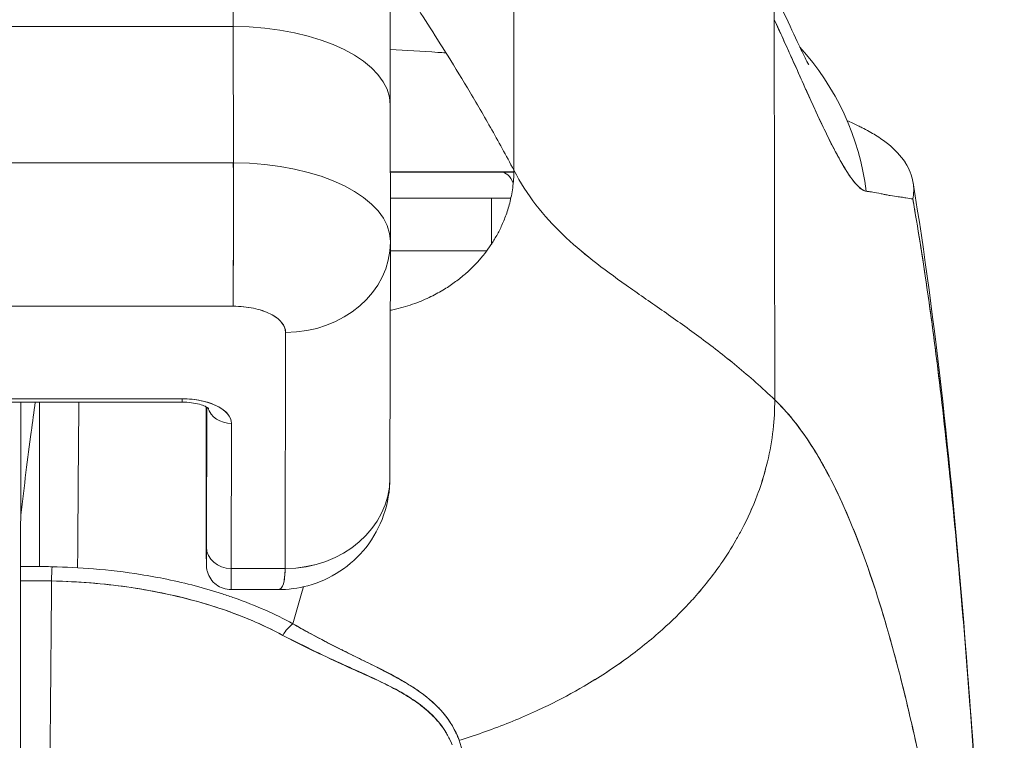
# Model space of a CAD drawing. Header units: inches. Extents: x 15 to 424, y 13 to 263.
# Tile 79 of 125: x 310.862 to 311.602, y 78.683 to 79.224. Entities that reach past the tile are written whole.
import ezdxf

# ---------------------------------------------------------------- set-up
doc = ezdxf.new("R2010")
doc.units = ezdxf.units.IN
doc.header["$LTSCALE"] = 26
doc.header["$MEASUREMENT"] = 0
doc.layers.add('Visible (ANSI)', color=7, linetype='Continuous', lineweight=5)

msp = doc.modelspace()

# ---------------------------------------------------------------- linework, layer by layer
at = {"layer": 'Visible (ANSI)'}
for p, q in [((311.23308, 79.54139), (311.23333, 79.11113)), ((311.23333, 79.11113), (311.23308, 79.54139)), ((311.42926, 78.93886), (311.4289, 79.22412)), ((311.4289, 79.22412), (311.42926, 78.93886)), ((311.02259, 79.21895), (310.47141, 79.21895)), ((310.47141, 79.21895), (311.02259, 79.21895)), ((311.02267, 79.11667), (311.02259, 79.21895)), ((311.02259, 79.21895), (311.02267, 79.11667)), ((311.14057, 79.15998), (311.14065, 79.05811)), ((310.47149, 79.11666), (311.02267, 79.11666)), ((311.02267, 79.11666), (310.47149, 79.11666)), ((311.22365, 79.10983), (311.14061, 79.10983)), ((311.14061, 79.10983), (311.22365, 79.10983)), ((311.23332, 79.10983), (311.22365, 79.10983)), ((311.12118, 79.09014), (311.12118, 79.09014)), ((311.12278, 79.08889), (311.12278, 79.0889)), ((311.14062, 79.09014), (311.23108, 79.09014)), ((311.21643, 79.05564), (311.21643, 79.09014)), ((311.14065, 79.05683), (311.14026, 78.88027)), ((310.47145, 79.0091), (311.02263, 79.0091)), ((311.02263, 79.0091), (310.47145, 79.0091)), ((311.06157, 78.81225), (311.06196, 78.98942)), ((311.06196, 78.98942), (311.06157, 78.81225)), ((310.79491, 78.93714), (310.98428, 78.93714)), ((310.98429, 78.93962), (310.79492, 78.93962)), ((310.79492, 78.93962), (310.98429, 78.93962)), ((310.86297, 78.85015), (310.86297, 78.93714)), ((310.86297, 78.93714), (310.86297, 78.85015)), ((310.8631, 78.93714), (310.8631, 78.85232)), ((310.8631, 78.85232), (310.8631, 78.93714)), ((310.87706, 78.81375), (310.87706, 78.93714)), ((311.00228, 78.93293), (311.00233, 78.86474)), ((311.00233, 78.86474), (311.00228, 78.93293)), ((311.0025, 78.82828), (311.00273, 78.93337)), ((311.00273, 78.93337), (311.0025, 78.82828)), ((311.02101, 78.81225), (311.02125, 78.92111)), ((311.02125, 78.92111), (311.02101, 78.81225)), ((311.00233, 78.86472), (311.00233, 78.86474)), ((311.02101, 78.81225), (311.06157, 78.81225)), ((311.06157, 78.81225), (311.02101, 78.81225)), ((311.05623, 78.79643), (311.02094, 78.79643)), ((311.094, 78.75632), (311.094, 78.75636)), ((311.094, 78.75636), (311.094, 78.75632)), ((311.09437, 78.75613), (311.09437, 78.75617)), ((311.09437, 78.75617), (311.09437, 78.75613)), ((311.12278, 78.73205), (311.12278, 78.73232))]:
    msp.add_line(p, q, dxfattribs=at)
for centre, radius, start, end in [((311.11369, 79.09014), 0.01969, 139.90729, 139.91345), ((311.11406, 79.09014), 0.01968, 140.34377, 140.34995), ((311.11406, 79.09014), 0.01969, 140.34377, 140.34995)]:
    msp.add_arc(centre, radius, start, end, dxfattribs=at)
for centre, major_axis, ratio, start_param, end_param in [((311.02143, 78.69334), (0, 1.05122), 0.001274, 5.235988, 6.283185), ((311.02143, 78.69334), (0, 1.05122), 0.001274, 5.235988, 6.283185), ((311.24157, 79.18124), (0.17854, 0.08291), 0.684057, 5.981611, 6.548199), ((311.02246, 79.1599), (0.11811, 0.00009), 0.5, 0.000003, 1.569326), ((311.02246, 79.1599), (0.11811, 0.00009), 0.5, 0, 1.569326), ((311.30402, 79.07046), (0, -0.19685), 0.993297, 1.697743, 2.313607), ((311.02258, 79.07729), (0, -0.07874), 0.001274, 0.523599, 2.094395), ((311.02251, 79.0576), (0.11814, 0.00009), 0.500024, 0, 1.569098), ((311.02254, 79.05761), (0.11811, 0.00009), 0.5, 6.28299, 7.852511), ((310.73899, 79.11023), (0.6399, -0.00014), 0.000604, 5.171677, 5.171679), ((310.73906, 79.1098), (0.63976, 0.00005), 0.00001, 1.012817, 1.012824), ((310.73905, 79.10976), (0.63977, 0.00007), 0.000059, 0.687905, 0.892258), ((311.22365, 79.09014), (0, 0.01969), 0.572473, 5.325003, 6.283185), ((311.22365, 79.09014), (0, 0.01969), 0.572473, 5.325003, 6.283185), ((311.06191, 79.05761), (0.07874, -0.00017), 0.866025, 4.714936, 6.283544), ((311.06191, 79.05761), (0.07874, -0.00017), 0.866024, 4.714889, 6.283551), ((310.73906, 79.0507), (-0.58071, -0.00007), 0.000059, 3.757582, 3.948769), ((310.98428, 78.95564), (0, -0.0185), 0.001274, 0, 0.523599), ((310.98428, 78.95564), (0, -0.0185), 0.001274, 0, 0.523599), ((310.98425, 78.92111), (0.03701, 0.00003), 0.5, 6.281715, 7.852511), ((311.00175, 78.69334), (0, -0.47918), 0.001274, 2.094395, 2.096042), ((311.02124, 78.93714), (-0.0185, 0.00004), 0.866025, 0.264148, 1.573343), ((311.02124, 78.93714), (-0.0185, 0.00004), 0.866025, 0.264148, 1.573343), ((311.06152, 78.88044), (0.07874, -0.00017), 0.866025, 4.714936, 6.283185), ((311.06151, 78.88045), (0.07874, -0.00017), 0.865825, 4.714938, 6.283125), ((311.00244, 78.91454), (0, -0.09961), 0.001274, 5.235988, 6.806784), ((310.90432, 78.84839), (0.04129, -0.00321), 0.679814, 3.116096, 3.193182), ((310.8642, 77.46919), (0, -1.68477), 0.001274, 3.751548, 3.788227), ((311.021, 78.82828), (-0.0185, 0.00004), 0.866025, 0.002547, 1.573343), ((311.021, 78.82828), (-0.0185, 0.00004), 0.866025, 0.002547, 1.573343), ((310.86293, 78.79781), (0, -0.02008), 0.001273, 3.788223, 4.444304), ((310.88654, 78.79758), (0.00038, 0.02008), 0.026519, 0.647121, 1.302759), ((310.88654, 78.79758), (-0.00038, -0.02007), 0.026516, 3.788619, 4.444286), ((311.02094, 78.91454), (0, -0.11811), 0.001274, 0, 0.523581), ((311.02094, 78.91454), (0, -0.11811), 0.001274, 0, 0.523599), ((310.86222, 78.94913), (0, 0.55118), 0.001274, 3.554795, 4.444304), ((310.86214, 78.36058), (0.74124, 0.0007), 0.597038, 1.537862, 1.569209), ((310.86215, 78.36059), (0.74111, 0.0007), 0.597133, 1.537858, 1.569211), ((310.87483, 78.94913), (0, -0.55118), 0.021273, 0.413203, 1.302303), ((310.87483, 78.94913), (0, 0.55118), 0.021273, 3.555085, 4.443895), ((311.06745, 78.75528), (0.00952, 0.01768), 0.50087, 0.823462, 1.452989), ((311.06745, 78.75528), (-0.00952, -0.01768), 0.500869, 3.965055, 4.594582)]:
    msp.add_ellipse(centre, major_axis=major_axis, ratio=ratio, start_param=start_param, end_param=end_param, dxfattribs=at)
for points, knots in [([(311.02143, 79.74456), (311.0342, 79.74456), (311.04713, 79.74244), (311.07111, 79.73434), (311.08248, 79.72834), (311.10251, 79.71325), (311.11142, 79.70397), (311.12569, 79.68336), (311.13123, 79.67172), (311.13636, 79.6543), (311.13758, 79.64851), (311.13864, 79.64124), (311.13887, 79.63921), (311.13915, 79.63626), (311.13923, 79.63517), (311.13936, 79.63338), (311.13939, 79.63268), (311.13948, 79.63105), (311.1395, 79.63036), (311.13957, 79.62821), (311.13959, 79.62728), (311.13967, 79.62299), (311.1397, 79.61913), (311.13986, 79.5969), (311.13998, 79.56597), (311.1402, 79.47578), (311.14031, 79.41379), (311.14046, 79.28667), (311.14052, 79.22541), (311.14057, 79.15998)], [0, 0, 0, 0, 0.097299, 0.097299, 0.192839, 0.192839, 0.288437, 0.288437, 0.383953, 0.383953, 0.427936, 0.427936, 0.446211, 0.446211, 0.461497, 0.461497, 0.477937, 0.477937, 0.50808, 0.50808, 0.587591, 0.587591, 0.82609, 0.82609, 1.549302, 1.549302, 2.318815, 2.318815, 2.894496, 2.894496, 2.894496, 2.894496]), ([(311.23333, 79.11113), (311.22751, 79.12229), (311.22161, 79.13303), (311.21576, 79.14335), (311.2099, 79.15366), (311.20408, 79.16356), (311.1984, 79.173), (311.19273, 79.18244), (311.1872, 79.19142), (311.18193, 79.19987), (311.17666, 79.20832), (311.17165, 79.21624), (311.167, 79.22352), (311.16235, 79.23081), (311.15807, 79.23747), (311.15427, 79.24338), (311.15047, 79.24928), (311.14714, 79.25443), (311.1444, 79.25869), (311.14291, 79.26099), (311.1416, 79.26302), (311.14048, 79.26477)], [0, 0, 0, 0, 0.125, 0.125, 0.125, 0.25, 0.25, 0.25, 0.375, 0.375, 0.375, 0.5, 0.5, 0.5, 0.625, 0.625, 0.625, 0.75, 0.75, 0.75, 0.8175594, 0.8175594, 0.8175594, 0.8175594]), ([(311.42011, 79.26414), (311.4306, 79.24155), (311.43953, 79.22153), (311.44873, 79.20213), (311.45102, 79.19746), (311.45378, 79.19211), (311.45457, 79.19068), (311.4548, 79.19027), (311.45482, 79.19025), (311.45482, 79.19025)], [0, 0, 0, 0, 0.2499449, 0.2499449, 0.3535203, 0.3535203, 0.4283143, 0.4283143, 0.4399319, 0.4399319, 0.4399319, 0.4399319]), ([(311.4289, 79.22412), (311.43238, 79.21667), (311.43567, 79.20947), (311.43878, 79.20259), (311.44066, 79.19844), (311.44247, 79.1944), (311.44422, 79.1905), (311.44694, 79.18443), (311.4495, 79.17869), (311.45191, 79.17332), (311.45294, 79.17104), (311.45393, 79.16882), (311.45491, 79.16667), (311.45625, 79.16371), (311.45754, 79.16088), (311.45879, 79.15816), (311.46241, 79.15028), (311.46567, 79.14339), (311.46864, 79.13732), (311.47007, 79.13441), (311.47143, 79.13169), (311.47273, 79.12914), (311.47577, 79.1232), (311.47849, 79.11823), (311.48099, 79.11405), (311.48285, 79.11094), (311.48458, 79.10826), (311.48621, 79.10598), (311.48771, 79.10388), (311.48912, 79.10211), (311.49046, 79.10061), (311.49143, 79.09953), (311.49236, 79.09859), (311.49325, 79.09782), (311.49496, 79.09635), (311.49654, 79.09548), (311.49798, 79.09538)], [0, 0, 0, 0, 0.078629, 0.078629, 0.078629, 0.12616, 0.12616, 0.12616, 0.2, 0.2, 0.2, 0.231421, 0.231421, 0.231421, 0.274676, 0.274676, 0.274676, 0.4, 0.4, 0.4, 0.460013, 0.460013, 0.460013, 0.6, 0.6, 0.6, 0.704237, 0.704237, 0.704237, 0.8, 0.8, 0.8, 0.868687, 0.868687, 0.868687, 1, 1, 1, 1]), ([(311.49798, 79.09538), (311.49715, 79.09555), (311.49628, 79.0959), (311.49537, 79.09643), (311.49314, 79.09772), (311.49066, 79.10012), (311.48793, 79.10363), (311.48768, 79.10396), (311.48743, 79.10429), (311.48717, 79.10464), (311.485, 79.10755), (311.48268, 79.11114), (311.48017, 79.11542), (311.47787, 79.11937), (311.47542, 79.12389), (311.4728, 79.129), (311.47265, 79.12929), (311.4725, 79.12959), (311.47235, 79.12988), (311.46993, 79.13464), (311.46737, 79.1399), (311.46464, 79.14566), (311.46226, 79.15068), (311.45975, 79.15609), (311.45711, 79.16188), (311.4561, 79.16408), (311.45507, 79.16634), (311.45402, 79.16865), (311.45264, 79.17169), (311.45122, 79.17484), (311.44976, 79.17808), (311.44745, 79.18319), (311.44504, 79.18854), (311.44252, 79.19415), (311.4402, 79.1993), (311.43778, 79.20466), (311.43525, 79.21023), (311.43321, 79.21472), (311.43109, 79.21935), (311.4289, 79.22412)], [0, 0, 0, 0, 0.067817, 0.067817, 0.067817, 0.234588, 0.234588, 0.234588, 0.25, 0.25, 0.25, 0.380149, 0.380149, 0.380149, 0.5, 0.5, 0.5, 0.506838, 0.506838, 0.506838, 0.617148, 0.617148, 0.617148, 0.713405, 0.713405, 0.713405, 0.75, 0.75, 0.75, 0.798131, 0.798131, 0.798131, 0.874043, 0.874043, 0.874043, 0.943786, 0.943786, 0.943786, 1, 1, 1, 1]), ([(311.18236, 79.19917), (311.18028, 79.19932), (311.17821, 79.19946), (311.17613, 79.1996), (311.16418, 79.20039), (311.1523, 79.20112), (311.14054, 79.20179)], [0.65963529, 0.65963529, 0.65963529, 0.65963529, 0.66666667, 0.66666667, 0.66666667, 0.70715095, 0.70715095, 0.70715095, 0.70715095]), ([(311.53291, 79.08959), (311.53378, 79.09341), (311.53389, 79.0978), (311.53307, 79.10239), (311.53221, 79.10714), (311.53034, 79.1121), (311.5273, 79.11688), (311.52724, 79.11699), (311.52717, 79.11709), (311.5271, 79.1172), (311.52397, 79.12204), (311.51961, 79.12671), (311.51403, 79.13112), (311.51131, 79.13327), (311.5083, 79.13536), (311.50502, 79.13738), (311.50186, 79.13934), (311.49845, 79.14123), (311.49481, 79.14309), (311.49388, 79.14356), (311.49293, 79.14403), (311.49197, 79.1445), (311.48929, 79.14581), (311.4865, 79.14709), (311.4836, 79.14834)], [0, 0, 0, 0, 0.0539723, 0.0539723, 0.0539723, 0.1098872, 0.1098872, 0.1098872, 0.1111111, 0.1111111, 0.1111111, 0.1678395, 0.1678395, 0.1678395, 0.195541, 0.195541, 0.195541, 0.2222222, 0.2222222, 0.2222222, 0.2290682, 0.2290682, 0.2290682, 0.2481235, 0.2481235, 0.2481235, 0.2481235]), ([(311.02263, 79.0091), (311.02264, 79.01323), (311.02265, 79.01849), (311.02265, 79.02462), (311.02266, 79.03075), (311.02267, 79.03776), (311.02267, 79.04529), (311.02267, 79.05282), (311.02268, 79.06089), (311.02268, 79.06909), (311.02268, 79.07728), (311.02268, 79.08561), (311.02268, 79.09367), (311.02267, 79.10173), (311.02267, 79.10952), (311.02267, 79.11667)], [0, 0, 0, 0, 0.2, 0.2, 0.2, 0.4, 0.4, 0.4, 0.6, 0.6, 0.6, 0.8, 0.8, 0.8, 1, 1, 1, 1]), ([(311.14053, 79.00605), (311.14117, 79.00618), (311.1418, 79.00631), (311.14242, 79.00644), (311.14511, 79.00702), (311.14768, 79.00767), (311.15015, 79.00836), (311.15261, 79.00905), (311.15497, 79.0098), (311.15723, 79.01057), (311.15948, 79.01135), (311.16164, 79.01217), (311.1637, 79.01301), (311.16577, 79.01386), (311.16774, 79.01473), (311.16962, 79.01562), (311.1715, 79.01652), (311.1733, 79.01743), (311.17503, 79.01835), (311.17675, 79.01927), (311.17839, 79.0202), (311.17996, 79.02113), (311.18154, 79.02207), (311.18304, 79.02301), (311.18448, 79.02396), (311.18592, 79.02491), (311.1873, 79.02586), (311.18862, 79.02682), (311.18994, 79.02777), (311.1912, 79.02873), (311.19242, 79.02969), (311.19486, 79.0316), (311.1971, 79.03351), (311.19919, 79.03544), (311.20128, 79.03736), (311.20322, 79.0393), (311.20506, 79.04126), (311.20689, 79.04322), (311.20863, 79.0452), (311.21028, 79.04724), (311.21193, 79.04928), (311.2135, 79.05137), (311.21501, 79.05355), (311.21653, 79.05573), (311.21799, 79.05799), (311.21939, 79.06038), (311.2208, 79.06278), (311.22215, 79.0653), (311.22344, 79.06799), (311.22473, 79.07068), (311.22597, 79.07354), (311.22711, 79.07661), (311.22825, 79.07968), (311.2293, 79.08297), (311.23021, 79.08652), (311.23113, 79.09007), (311.23191, 79.09387), (311.23246, 79.09797), (311.23301, 79.10206), (311.23334, 79.10644), (311.23333, 79.11113)], [0.0864756, 0.0864756, 0.0864756, 0.0864756, 0.09375, 0.09375, 0.09375, 0.125, 0.125, 0.125, 0.15625, 0.15625, 0.15625, 0.1875, 0.1875, 0.1875, 0.21875, 0.21875, 0.21875, 0.25, 0.25, 0.25, 0.28125, 0.28125, 0.28125, 0.3125, 0.3125, 0.3125, 0.34375, 0.34375, 0.34375, 0.375, 0.375, 0.375, 0.4375, 0.4375, 0.4375, 0.5, 0.5, 0.5, 0.5625, 0.5625, 0.5625, 0.625, 0.625, 0.625, 0.6875, 0.6875, 0.6875, 0.75, 0.75, 0.75, 0.8125, 0.8125, 0.8125, 0.875, 0.875, 0.875, 0.9375, 0.9375, 0.9375, 1, 1, 1, 1]), ([(311.23333, 79.11113), (311.23825, 79.10171), (311.24382, 79.09315), (311.24995, 79.08522), (311.25608, 79.07729), (311.26276, 79.07), (311.26992, 79.06311), (311.27707, 79.05622), (311.28469, 79.04973), (311.29269, 79.04343), (311.30068, 79.03713), (311.30905, 79.03102), (311.31771, 79.02489), (311.32636, 79.01876), (311.3353, 79.01261), (311.34443, 79.00624), (311.35355, 78.99988), (311.36287, 78.99331), (311.37229, 78.98635), (311.38171, 78.97939), (311.39123, 78.97206), (311.40076, 78.96419), (311.41028, 78.95632), (311.41981, 78.94792), (311.42926, 78.93886)], [0, 0, 0, 0, 0.125006, 0.125006, 0.125006, 0.250011, 0.250011, 0.250011, 0.375017, 0.375017, 0.375017, 0.500022, 0.500022, 0.500022, 0.625028, 0.625028, 0.625028, 0.750033, 0.750033, 0.750033, 0.875039, 0.875039, 0.875039, 1, 1, 1, 1]), ([(311.42926, 78.93886), (311.41981, 78.94792), (311.41028, 78.95632), (311.40075, 78.96419), (311.39122, 78.97206), (311.3817, 78.9794), (311.37229, 78.98636), (311.36287, 78.99331), (311.35355, 78.99988), (311.34442, 79.00625), (311.33529, 79.01261), (311.32636, 79.01876), (311.3177, 79.02489), (311.30905, 79.03103), (311.30068, 79.03714), (311.29268, 79.04344), (311.28469, 79.04973), (311.27707, 79.05622), (311.26992, 79.06311), (311.26276, 79.07), (311.25608, 79.07729), (311.24995, 79.08522), (311.24382, 79.09315), (311.23825, 79.10171), (311.23333, 79.11113)], [0, 0, 0, 0, 0.124999, 0.124999, 0.124999, 0.25, 0.25, 0.25, 0.375, 0.375, 0.375, 0.5, 0.5, 0.5, 0.625, 0.625, 0.625, 0.75, 0.75, 0.75, 0.875, 0.875, 0.875, 1, 1, 1, 1]), ([(311.49798, 79.09538), (311.49847, 79.09533), (311.49895, 79.09528), (311.49943, 79.09523), (311.50028, 79.09513), (311.50111, 79.09501), (311.50193, 79.09488), (311.50452, 79.09448), (311.50696, 79.09397), (311.50926, 79.09348), (311.51026, 79.09327), (311.51123, 79.09306), (311.51217, 79.09287), (311.51243, 79.09282), (311.51269, 79.09277), (311.51294, 79.09272), (311.51398, 79.09252), (311.51499, 79.09234), (311.51596, 79.09219), (311.51815, 79.09183), (311.52018, 79.09157), (311.52206, 79.09132), (311.52269, 79.09123), (311.5233, 79.09115), (311.52389, 79.09106), (311.52405, 79.09104), (311.52421, 79.09102), (311.52437, 79.09099), (311.52554, 79.09081), (311.52665, 79.09061), (311.52771, 79.09042), (311.52963, 79.09008), (311.53136, 79.08975), (311.53291, 79.08959)], [0, 0, 0, 0, 0.029161, 0.029161, 0.029161, 0.080621, 0.080621, 0.080621, 0.243196, 0.243196, 0.243196, 0.313778, 0.313778, 0.313778, 0.333333, 0.333333, 0.333333, 0.41251, 0.41251, 0.41251, 0.591045, 0.591045, 0.591045, 0.650584, 0.650584, 0.650584, 0.666667, 0.666667, 0.666667, 0.784923, 0.784923, 0.784923, 1, 1, 1, 1]), ([(311.53317, 79.10182), (311.55035, 78.99701), (311.5622, 78.88299), (311.58453, 78.60552), (311.59357, 78.43537), (311.60076, 78.25841)], [0, 0, 0, 0, 1.137756, 1.137756, 2.572162, 2.572162, 2.572162, 2.572162]), ([(311.22064, 79.09014), (311.22066, 79.09014), (311.22069, 79.09014), (311.22071, 79.09014), (311.22112, 79.09014), (311.22154, 79.09014), (311.22197, 79.09014)], [0.3283674, 0.3283674, 0.3283674, 0.3283674, 0.33333333, 0.33333333, 0.33333333, 0.41458416, 0.41458416, 0.41458416, 0.41458416]), ([(311.60165, 78.23628), (311.59984, 78.28183), (311.59796, 78.32576), (311.596, 78.36807), (311.59373, 78.41687), (311.59137, 78.46352), (311.58889, 78.50802), (311.58642, 78.55252), (311.58384, 78.59487), (311.58115, 78.63511), (311.57847, 78.67535), (311.57568, 78.71348), (311.57278, 78.74956), (311.56988, 78.78565), (311.56688, 78.81968), (311.56377, 78.85174), (311.56066, 78.88381), (311.55745, 78.9139), (311.55412, 78.94211), (311.5508, 78.97032), (311.54737, 78.99665), (311.54384, 79.02119), (311.5403, 79.04574), (311.53666, 79.0685), (311.53291, 79.08959)], [0, 0, 0, 0, 0.110185, 0.110185, 0.110185, 0.237301, 0.237301, 0.237301, 0.364418, 0.364418, 0.364418, 0.491534, 0.491534, 0.491534, 0.618651, 0.618651, 0.618651, 0.745767, 0.745767, 0.745767, 0.872884, 0.872884, 0.872884, 1, 1, 1, 1]), ([(311.53291, 79.08959), (311.5334, 79.08683), (311.53389, 79.08404), (311.53438, 79.08123), (311.53797, 79.06041), (311.54147, 79.03801), (311.54487, 79.01394), (311.54827, 78.98986), (311.55157, 78.96411), (311.55477, 78.9366), (311.55797, 78.90908), (311.56107, 78.8798), (311.56407, 78.84868), (311.56707, 78.81755), (311.56997, 78.78458), (311.57277, 78.74969), (311.57557, 78.7148), (311.57827, 78.678), (311.58088, 78.63923), (311.58348, 78.60045), (311.58599, 78.55971), (311.58839, 78.51696), (311.5908, 78.47421), (311.59311, 78.42945), (311.59531, 78.38267), (311.59752, 78.33589), (311.59963, 78.28709), (311.60165, 78.23628)], [0, 0, 0, 0, 0.016632, 0.016632, 0.016632, 0.139553, 0.139553, 0.139553, 0.262474, 0.262474, 0.262474, 0.385395, 0.385395, 0.385395, 0.508316, 0.508316, 0.508316, 0.631237, 0.631237, 0.631237, 0.754158, 0.754158, 0.754158, 0.877079, 0.877079, 0.877079, 1, 1, 1, 1]), ([(311.14065, 79.05746), (311.14065, 79.05748), (311.14065, 79.05749), (311.14065, 79.05752), (311.14065, 79.05754), (311.14065, 79.05757), (311.14065, 79.05758), (311.14065, 79.05761), (311.14065, 79.05763), (311.14065, 79.05766), (311.14065, 79.05767), (311.14065, 79.05769)], [6.282294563, 6.282294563, 6.282294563, 6.282294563, 6.282549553, 6.282549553, 6.282804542, 6.282804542, 6.283059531, 6.283059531, 6.28331452, 6.28331452, 6.28356951, 6.28356951, 6.28356951, 6.28356951]), ([(311.02263, 79.0091), (311.02809, 79.00905), (311.03309, 79.00856), (311.03777, 79.00758), (311.04245, 79.00661), (311.04681, 79.00515), (311.05044, 79.00333), (311.05408, 79.0015), (311.05699, 78.99932), (311.05894, 78.99698), (311.06088, 78.99464), (311.06186, 78.99214), (311.06196, 78.98942)], [0, 0, 0, 0, 0.25, 0.25, 0.25, 0.5, 0.5, 0.5, 0.75, 0.75, 0.75, 1, 1, 1, 1]), ([(311.06196, 78.98942), (311.06196, 78.99203), (311.0609, 78.99462), (311.05893, 78.99699), (311.05695, 78.99937), (311.05405, 79.00152), (311.05045, 79.00332), (311.04685, 79.00513), (311.04254, 79.00658), (311.03779, 79.00758), (311.03305, 79.00857), (311.02786, 79.0091), (311.02263, 79.0091)], [0, 0, 0, 0, 0.25, 0.25, 0.25, 0.5, 0.5, 0.5, 0.75, 0.75, 0.75, 1, 1, 1, 1]), ([(310.8631, 78.85232), (310.86437, 78.86327), (310.86565, 78.87394), (310.86694, 78.88433), (310.86823, 78.89472), (310.86954, 78.90483), (310.87086, 78.91467), (310.87189, 78.92232), (310.87293, 78.92981), (310.87397, 78.93714)], [0, 0, 0, 0, 0.3333333, 0.3333333, 0.3333333, 0.6666667, 0.6666667, 0.6666667, 0.9261524, 0.9261524, 0.9261524, 0.9261524]), ([(310.90571, 78.81287), (310.90573, 78.81551), (310.90575, 78.81815), (310.90577, 78.82079), (310.90605, 78.85945), (310.90635, 78.89828), (310.90668, 78.93714)], [0.6839093, 0.6839093, 0.6839093, 0.6839093, 0.6930743, 0.6930743, 0.6930743, 0.8270992, 0.8270992, 0.8270992, 0.8270992]), ([(310.98428, 78.93714), (310.98663, 78.93714), (310.98898, 78.93698), (310.99336, 78.93641), (310.9954, 78.936), (310.99885, 78.93506), (311.00029, 78.93453), (311.00243, 78.93357), (311.00319, 78.93313), (311.00406, 78.93253), (311.00426, 78.93234), (311.00426, 78.93234)], [4.713492, 4.713492, 4.713492, 4.713492, 4.967802, 4.967802, 5.215997, 5.215997, 5.446186, 5.446186, 5.650186, 5.650186, 5.82444, 5.82444, 5.82444, 5.82444]), ([(311.02125, 78.92111), (311.0212, 78.92364), (311.02029, 78.92597), (311.01846, 78.92818), (311.01664, 78.93039), (311.01389, 78.93247), (311.01044, 78.9342), (311.00699, 78.93593), (311.00282, 78.9373), (310.99841, 78.93821), (310.994, 78.93913), (310.98935, 78.93958), (310.98429, 78.93962)], [0, 0, 0, 0, 0.25, 0.25, 0.25, 0.5, 0.5, 0.5, 0.75, 0.75, 0.75, 1, 1, 1, 1]), ([(311.19222, 78.68335), (311.19424, 78.68397), (311.19624, 78.6846), (311.19824, 78.68524), (311.20443, 78.68722), (311.21056, 78.68933), (311.21663, 78.69155), (311.22273, 78.69378), (311.22877, 78.69613), (311.23471, 78.6986), (311.2407, 78.70108), (311.2466, 78.70367), (311.25239, 78.70637), (311.25461, 78.70741), (311.25681, 78.70846), (311.259, 78.70952), (311.26836, 78.71408), (311.27742, 78.71893), (311.28616, 78.72402), (311.29159, 78.72719), (311.2969, 78.73045), (311.30207, 78.73381), (311.30725, 78.73718), (311.31231, 78.74064), (311.31722, 78.74419), (311.32213, 78.74775), (311.3269, 78.75139), (311.33153, 78.75512), (311.33615, 78.75884), (311.34062, 78.76264), (311.34495, 78.76652), (311.35192, 78.77278), (311.35852, 78.77925), (311.36472, 78.78592), (311.36614, 78.78745), (311.36754, 78.78899), (311.36892, 78.79054), (311.37615, 78.79866), (311.38278, 78.80707), (311.3888, 78.81571), (311.39284, 78.82153), (311.39661, 78.82745), (311.40008, 78.83345), (311.40161, 78.8361), (311.40309, 78.83877), (311.4045, 78.84146), (311.40894, 78.84988), (311.4128, 78.85845), (311.41608, 78.86719), (311.4183, 78.87311), (311.42025, 78.8791), (311.42193, 78.88515), (311.42259, 78.88754), (311.42321, 78.88994), (311.42378, 78.89234), (311.42569, 78.90033), (311.42709, 78.90839), (311.428, 78.91639), (311.42886, 78.92398), (311.42927, 78.93152), (311.42926, 78.93886)], [0, 0, 0, 0, 0.014459, 0.014459, 0.014459, 0.059138, 0.059138, 0.059138, 0.104088, 0.104088, 0.104088, 0.149346, 0.149346, 0.149346, 0.166667, 0.166667, 0.166667, 0.24084, 0.24084, 0.24084, 0.286952, 0.286952, 0.286952, 0.333189, 0.333189, 0.333189, 0.379462, 0.379462, 0.379462, 0.425634, 0.425634, 0.425634, 0.5, 0.5, 0.5, 0.517058, 0.517058, 0.517058, 0.606463, 0.606463, 0.606463, 0.666667, 0.666667, 0.666667, 0.693307, 0.693307, 0.693307, 0.776792, 0.776792, 0.776792, 0.833333, 0.833333, 0.833333, 0.855634, 0.855634, 0.855634, 0.929684, 0.929684, 0.929684, 1, 1, 1, 1]), ([(311.42926, 78.93886), (311.42927, 78.93152), (311.42886, 78.92398), (311.428, 78.91639), (311.42709, 78.90839), (311.42569, 78.90034), (311.42378, 78.89234), (311.42321, 78.88996), (311.4226, 78.88758), (311.42194, 78.88521), (311.42026, 78.87914), (311.4183, 78.87313), (311.41608, 78.86719), (311.4128, 78.85845), (311.40894, 78.84987), (311.4045, 78.84146), (311.40309, 78.83877), (311.40161, 78.83611), (311.40008, 78.83345), (311.39661, 78.82745), (311.39284, 78.82153), (311.3888, 78.81571), (311.38278, 78.80707), (311.37615, 78.79867), (311.36892, 78.79054), (311.36754, 78.78899), (311.36614, 78.78745), (311.36472, 78.78593), (311.35853, 78.77926), (311.35193, 78.77278), (311.34495, 78.76652), (311.33629, 78.75876), (311.32706, 78.75131), (311.31726, 78.74422), (311.30744, 78.73712), (311.29705, 78.73037), (311.28616, 78.72402), (311.27742, 78.71892), (311.26835, 78.71408), (311.25899, 78.70952), (311.25681, 78.70845), (311.25461, 78.70741), (311.25239, 78.70637), (311.2466, 78.70367), (311.2407, 78.70108), (311.23471, 78.6986), (311.22877, 78.69613), (311.22273, 78.69378), (311.21663, 78.69155), (311.21056, 78.68933), (311.20443, 78.68722), (311.19824, 78.68524), (311.19624, 78.6846), (311.19424, 78.68397), (311.19222, 78.68335)], [0, 0, 0, 0, 0.070424, 0.070424, 0.070424, 0.144534, 0.144534, 0.144534, 0.166667, 0.166667, 0.166667, 0.223344, 0.223344, 0.223344, 0.306735, 0.306735, 0.306735, 0.333333, 0.333333, 0.333333, 0.393546, 0.393546, 0.393546, 0.482972, 0.482972, 0.482972, 0.5, 0.5, 0.5, 0.574384, 0.574384, 0.574384, 0.666667, 0.666667, 0.666667, 0.759127, 0.759127, 0.759127, 0.833333, 0.833333, 0.833333, 0.850626, 0.850626, 0.850626, 0.89589, 0.89589, 0.89589, 0.940848, 0.940848, 0.940848, 0.985537, 0.985537, 0.985537, 1, 1, 1, 1]), ([(311.42926, 78.93886), (311.4385, 78.93001), (311.44746, 78.91897), (311.45616, 78.90557), (311.46485, 78.89216), (311.47328, 78.87639), (311.48143, 78.85808), (311.48959, 78.83978), (311.49747, 78.81895), (311.50507, 78.79545), (311.51268, 78.77196), (311.52002, 78.7458), (311.52709, 78.71688), (311.53415, 78.68797), (311.54095, 78.6563), (311.54747, 78.62182), (311.55399, 78.58735), (311.56025, 78.55007), (311.56623, 78.51001), (311.57221, 78.46994), (311.57793, 78.42709), (311.58337, 78.38153), (311.58881, 78.33598), (311.59399, 78.28772), (311.59889, 78.23692)], [0, 0, 0, 0, 0.124948, 0.124948, 0.124948, 0.249955, 0.249955, 0.249955, 0.374963, 0.374963, 0.374963, 0.49997, 0.49997, 0.49997, 0.624978, 0.624978, 0.624978, 0.749985, 0.749985, 0.749985, 0.874993, 0.874993, 0.874993, 1, 1, 1, 1]), ([(311.59889, 78.23692), (311.59748, 78.25158), (311.59604, 78.26602), (311.59458, 78.28025), (311.59198, 78.30561), (311.5893, 78.33028), (311.58656, 78.35424), (311.58382, 78.3782), (311.581, 78.40146), (311.57812, 78.424), (311.57523, 78.44653), (311.57227, 78.46835), (311.56925, 78.48943), (311.56622, 78.5105), (311.56312, 78.53085), (311.55995, 78.55046), (311.55677, 78.57007), (311.55353, 78.58893), (311.55022, 78.60706), (311.5469, 78.62519), (311.54352, 78.64258), (311.54006, 78.65923), (311.5366, 78.67588), (311.53307, 78.69179), (311.52947, 78.70698), (311.52587, 78.72216), (311.5222, 78.73662), (311.51845, 78.75035), (311.51471, 78.76409), (311.51089, 78.7771), (311.50701, 78.78941), (311.50312, 78.80172), (311.49916, 78.81333), (311.49513, 78.82424), (311.4911, 78.83516), (311.48699, 78.84539), (311.48282, 78.85494), (311.47864, 78.8645), (311.47439, 78.87339), (311.47008, 78.88162), (311.46576, 78.88986), (311.46137, 78.89745), (311.4569, 78.90441), (311.45244, 78.91137), (311.4479, 78.91771), (311.4433, 78.92344), (311.43869, 78.92918), (311.43401, 78.93431), (311.42926, 78.93886)], [0, 0, 0, 0, 0.036069, 0.036069, 0.036069, 0.100331, 0.100331, 0.100331, 0.164593, 0.164593, 0.164593, 0.228855, 0.228855, 0.228855, 0.293118, 0.293118, 0.293118, 0.35738, 0.35738, 0.35738, 0.421642, 0.421642, 0.421642, 0.485904, 0.485904, 0.485904, 0.550166, 0.550166, 0.550166, 0.614429, 0.614429, 0.614429, 0.678691, 0.678691, 0.678691, 0.742953, 0.742953, 0.742953, 0.807215, 0.807215, 0.807215, 0.871477, 0.871477, 0.871477, 0.93574, 0.93574, 0.93574, 1, 1, 1, 1]), ([(311.14026, 78.88033), (311.14024, 78.87087), (311.13865, 78.86126), (311.13251, 78.84364), (311.12799, 78.83535), (311.11681, 78.82118), (311.1101, 78.81504), (311.09532, 78.80535), (311.08709, 78.80168), (311.07132, 78.79741), (311.0637, 78.79642), (311.05618, 78.79641)], [0, 0, 0, 0, 0.073144, 0.073144, 0.1436616, 0.1436616, 0.2117393, 0.2117393, 0.279548, 0.279548, 0.3380575, 0.3380575, 0.3380575, 0.3380575]), ([(311.0025, 78.82828), (311.00249, 78.82297), (311.00247, 78.81926), (311.00246, 78.81711), (311.00245, 78.81497), (311.00244, 78.8144), (311.00242, 78.81548), (311.00241, 78.81656), (311.0024, 78.81928), (311.00238, 78.82355), (311.00237, 78.82781), (311.00236, 78.83362), (311.00235, 78.84053), (311.00234, 78.84745), (311.00233, 78.85547), (311.00233, 78.86474)], [0, 0, 0, 0, 0.2, 0.2, 0.2, 0.4, 0.4, 0.4, 0.6, 0.6, 0.6, 0.8, 0.8, 0.8, 1, 1, 1, 1]), ([(311.02094, 78.79643), (311.01894, 78.79643), (311.01691, 78.79676), (311.01316, 78.79803), (311.01138, 78.79897), (311.00824, 78.80134), (311.00684, 78.80279), (311.00461, 78.80602), (311.00374, 78.80784), (311.00292, 78.81062), (311.00272, 78.81156), (311.00258, 78.81263), (311.00256, 78.81282), (311.00252, 78.81314), (311.00251, 78.81328), (311.00248, 78.81358), (311.00247, 78.81373), (311.00246, 78.81398), (311.00245, 78.81407), (311.00244, 78.81429), (311.00244, 78.81438), (311.00243, 78.81464), (311.00243, 78.81476), (311.00242, 78.81527), (311.00242, 78.81568), (311.0024, 78.81802), (311.00239, 78.82118), (311.00237, 78.83057), (311.00235, 78.83719), (311.00234, 78.8509), (311.00233, 78.85758), (311.00233, 78.86472)], [0, 0, 0, 0, 0.0152437, 0.0152437, 0.0302108, 0.0302108, 0.0451875, 0.0451875, 0.0601581, 0.0601581, 0.0673092, 0.0673092, 0.0689264, 0.0689264, 0.0702228, 0.0702228, 0.0721464, 0.0721464, 0.074147, 0.074147, 0.0775296, 0.0775296, 0.0857864, 0.0857864, 0.110542, 0.110542, 0.1855583, 0.1855583, 0.2684918, 0.2684918, 0.3313559, 0.3313559, 0.3313559, 0.3313559]), ([(310.86291, 78.81383), (310.86291, 78.81289), (310.86291, 78.81187), (310.86291, 78.81076), (310.8629, 78.80965), (310.8629, 78.80845), (310.8629, 78.80718), (310.8629, 78.80591), (310.8629, 78.80456), (310.8629, 78.80313)], [0, 0, 0, 0, 0.333333, 0.333333, 0.333333, 0.666667, 0.666667, 0.666667, 1, 1, 1, 1]), ([(310.88653, 78.81361), (310.88482, 78.81364), (310.88311, 78.81367), (310.88141, 78.81369), (310.87524, 78.81379), (310.86908, 78.81383), (310.86291, 78.81383)], [0, 0, 0, 0, 0.216888, 0.216888, 0.216888, 1, 1, 1, 1]), ([(311.06742, 78.7708), (311.05398, 78.77813), (311.03923, 78.78465), (311.02339, 78.79024), (311.02047, 78.79127), (311.01751, 78.79227), (311.01451, 78.79324), (311.00121, 78.79755), (310.98721, 78.80121), (310.97271, 78.8042), (310.96626, 78.80553), (310.9597, 78.80672), (310.95307, 78.80778), (310.94146, 78.80963), (310.92961, 78.81105), (310.91759, 78.81203), (310.90734, 78.81288), (310.89697, 78.8134), (310.88653, 78.81361)], [0, 0, 0, 0, 0.281412, 0.281412, 0.281412, 0.333333, 0.333333, 0.333333, 0.563955, 0.563955, 0.563955, 0.666667, 0.666667, 0.666667, 0.846576, 0.846576, 0.846576, 1, 1, 1, 1]), ([(311.05622, 78.79641), (311.05661, 78.79642), (311.05698, 78.79649), (311.05732, 78.79662), (311.05888, 78.79724), (311.05992, 78.79912), (311.06057, 78.80189), (311.06071, 78.80246), (311.06083, 78.80307), (311.06093, 78.80372), (311.06133, 78.80617), (311.0615, 78.80912), (311.06157, 78.81225)], [0.6280519, 0.6280519, 0.6280519, 0.6280519, 0.6650279, 0.6650279, 0.6650279, 0.8333333, 0.8333333, 0.8333333, 0.8681604, 0.8681604, 0.8681604, 0.9997913, 0.9997913, 0.9997913, 0.9997913]), ([(311.06157, 78.81225), (311.06154, 78.80726), (311.06109, 78.80335), (311.06025, 78.80067), (311.0594, 78.798), (311.05816, 78.79656), (311.05647, 78.79644), (311.05639, 78.79643), (311.05631, 78.79643), (311.05623, 78.79643)], [0.0000104, 0.0000104, 0.0000104, 0.0000104, 0.1666667, 0.1666667, 0.1666667, 0.3333333, 0.3333333, 0.3333333, 0.3411809, 0.3411809, 0.3411809, 0.3411809]), ([(310.8629, 78.80313), (310.86289, 78.77154), (310.86288, 78.74118), (310.86286, 78.71176), (310.86284, 78.68234), (310.86282, 78.65387), (310.86279, 78.62721), (310.86277, 78.60054), (310.86274, 78.57569), (310.86271, 78.55288), (310.86268, 78.53008), (310.86265, 78.50932), (310.86261, 78.49117), (310.86258, 78.47301), (310.86254, 78.45745), (310.86251, 78.44431)], [0, 0, 0, 0, 0.2, 0.2, 0.2, 0.4, 0.4, 0.4, 0.6, 0.6, 0.6, 0.8, 0.8, 0.8, 1, 1, 1, 1]), ([(310.88613, 78.80291), (310.8961, 78.80272), (310.90606, 78.80222), (310.91595, 78.80141), (310.93393, 78.79995), (310.95167, 78.79746), (310.96887, 78.79394), (310.98571, 78.7905), (311.00203, 78.78607), (311.0175, 78.78064), (311.03249, 78.77537), (311.04669, 78.76918), (311.05977, 78.7621)], [0, 0, 0, 0, 0.15805, 0.15805, 0.15805, 0.445483, 0.445483, 0.445483, 0.727137, 0.727137, 0.727137, 1, 1, 1, 1]), ([(310.88613, 78.80291), (310.9081, 78.80244), (310.92952, 78.8006), (310.95017, 78.79733), (310.97083, 78.79406), (310.99072, 78.78936), (311.00913, 78.78345), (311.02753, 78.77755), (311.04445, 78.77043), (311.05977, 78.7621)], [0, 0, 0, 0, 0.333333, 0.333333, 0.333333, 0.666667, 0.666667, 0.666667, 1, 1, 1, 1]), ([(311.19222, 78.68335), (311.19188, 78.68429), (311.19151, 78.68523), (311.19112, 78.68616), (311.19004, 78.68876), (311.18877, 78.69133), (311.1873, 78.69386), (311.18576, 78.69652), (311.184, 78.69914), (311.182, 78.7017), (311.18062, 78.70347), (311.17912, 78.70522), (311.17751, 78.70694), (311.17668, 78.70782), (311.17582, 78.7087), (311.17493, 78.70956), (311.17218, 78.71224), (311.16915, 78.71484), (311.16584, 78.71736), (311.16236, 78.72001), (311.15857, 78.72258), (311.15451, 78.72509), (311.15326, 78.72586), (311.15198, 78.72663), (311.15068, 78.72739), (311.14755, 78.72923), (311.14427, 78.73105), (311.14085, 78.73286), (311.13582, 78.73552), (311.13049, 78.73818), (311.1249, 78.74094), (311.12113, 78.7428), (311.11724, 78.7447), (311.11323, 78.74667), (311.11098, 78.74778), (311.10869, 78.74891), (311.10637, 78.75006), (311.09998, 78.75324), (311.09332, 78.75662), (311.08644, 78.76027), (311.08026, 78.76354), (311.07391, 78.76702), (311.06742, 78.7708)], [0, 0, 0, 0, 0.028646, 0.028646, 0.028646, 0.108264, 0.108264, 0.108264, 0.191862, 0.191862, 0.191862, 0.25, 0.25, 0.25, 0.279904, 0.279904, 0.279904, 0.37246, 0.37246, 0.37246, 0.469969, 0.469969, 0.469969, 0.5, 0.5, 0.5, 0.572304, 0.572304, 0.572304, 0.678496, 0.678496, 0.678496, 0.75, 0.75, 0.75, 0.790087, 0.790087, 0.790087, 0.900698, 0.900698, 0.900698, 1, 1, 1, 1]), ([(311.19222, 78.68335), (311.18955, 78.69094), (311.18539, 78.69774), (311.18025, 78.70385), (311.18018, 78.70393), (311.18011, 78.70402), (311.18003, 78.7041), (311.17526, 78.70972), (311.16966, 78.71474), (311.163, 78.7195), (311.16254, 78.71982), (311.16209, 78.72014), (311.16162, 78.72046), (311.15906, 78.72224), (311.15633, 78.72399), (311.15347, 78.72572), (311.15153, 78.72689), (311.14951, 78.72806), (311.14744, 78.72922), (311.14381, 78.73126), (311.14, 78.73329), (311.13601, 78.73534), (311.13499, 78.73586), (311.13395, 78.73639), (311.13291, 78.73692), (311.12848, 78.73916), (311.12386, 78.74145), (311.11903, 78.74382), (311.1147, 78.74595), (311.1102, 78.74816), (311.10557, 78.75048), (311.10514, 78.75069), (311.10472, 78.7509), (311.1043, 78.75112), (311.10046, 78.75305), (311.09651, 78.75505), (311.09248, 78.75714), (311.08823, 78.75935), (311.08388, 78.76165), (311.07945, 78.76407), (311.07551, 78.76622), (311.07149, 78.76846), (311.06742, 78.7708)], [0, 0, 0, 0, 0.2, 0.2, 0.2, 0.202822, 0.202822, 0.202822, 0.387433, 0.387433, 0.387433, 0.4, 0.4, 0.4, 0.469613, 0.469613, 0.469613, 0.517, 0.517, 0.517, 0.6, 0.6, 0.6, 0.621251, 0.621251, 0.621251, 0.71154, 0.71154, 0.71154, 0.792621, 0.792621, 0.792621, 0.8, 0.8, 0.8, 0.866842, 0.866842, 0.866842, 0.937291, 0.937291, 0.937291, 1, 1, 1, 1]), ([(311.05977, 78.7621), (311.06639, 78.75851), (311.073, 78.75519), (311.07956, 78.75203), (311.08652, 78.74868), (311.09342, 78.74552), (311.1002, 78.74247), (311.10667, 78.73955), (311.11304, 78.73673), (311.11924, 78.73393), (311.1248, 78.73141), (311.13023, 78.72891), (311.13544, 78.72628), (311.13585, 78.72608), (311.13626, 78.72587), (311.13667, 78.72566), (311.14099, 78.72346), (311.14517, 78.72124), (311.14917, 78.71893), (311.15314, 78.71664), (311.15693, 78.71425), (311.16049, 78.71171), (311.16372, 78.70942), (311.16675, 78.707), (311.16957, 78.70444), (311.17212, 78.70211), (311.17449, 78.69967), (311.17666, 78.69709), (311.17863, 78.69475), (311.18043, 78.69231), (311.18204, 78.68975), (311.1835, 78.68742), (311.18481, 78.68501), (311.18595, 78.68249), (311.18634, 78.68161), (311.18672, 78.68073), (311.18707, 78.67983)], [0, 0, 0, 0, 0.123264, 0.123264, 0.123264, 0.254167, 0.254167, 0.254167, 0.37913, 0.37913, 0.37913, 0.491157, 0.491157, 0.491157, 0.5, 0.5, 0.5, 0.593399, 0.593399, 0.593399, 0.686267, 0.686267, 0.686267, 0.770296, 0.770296, 0.770296, 0.846506, 0.846506, 0.846506, 0.915548, 0.915548, 0.915548, 0.978208, 0.978208, 0.978208, 1, 1, 1, 1]), ([(311.05977, 78.7621), (311.07679, 78.75373), (311.09216, 78.74601), (311.10634, 78.73947), (311.12052, 78.73292), (311.1335, 78.72754), (311.1446, 78.72166), (311.15569, 78.71577), (311.16488, 78.70939), (311.17193, 78.70242), (311.17899, 78.69545), (311.18392, 78.68788), (311.18707, 78.67983)], [0, 0, 0, 0, 0.25, 0.25, 0.25, 0.5, 0.5, 0.5, 0.75, 0.75, 0.75, 1, 1, 1, 1]), ([(310.96057, 78.44568), (310.97463, 78.45015), (310.98953, 78.45544), (311.00444, 78.46175), (311.00905, 78.4637), (311.01365, 78.46574), (311.01824, 78.46789), (311.02214, 78.46971), (311.02602, 78.47161), (311.02988, 78.47356), (311.03932, 78.47835), (311.04858, 78.4835), (311.05742, 78.48883), (311.06301, 78.4922), (311.06844, 78.49564), (311.07364, 78.4991), (311.07748, 78.50166), (311.0812, 78.50423), (311.0848, 78.5068), (311.08541, 78.50724), (311.08601, 78.50767), (311.0866, 78.5081), (311.0976, 78.51606), (311.10751, 78.52413), (311.11663, 78.53231), (311.117, 78.53264), (311.11737, 78.53297), (311.11773, 78.5333), (311.12827, 78.54282), (311.13777, 78.55251), (311.14615, 78.56213), (311.14799, 78.56424), (311.14978, 78.56636), (311.15152, 78.56846), (311.15247, 78.5696), (311.15339, 78.57074), (311.1543, 78.57188), (311.16155, 78.58093), (311.16783, 78.58987), (311.17317, 78.59857), (311.17403, 78.59998), (311.17488, 78.60139), (311.1757, 78.6028), (311.18194, 78.61346), (311.18678, 78.62371), (311.19006, 78.63323), (311.1902, 78.63363), (311.19033, 78.63402), (311.19047, 78.63442), (311.19375, 78.64428), (311.19535, 78.65332), (311.19559, 78.66148), (311.19584, 78.66963), (311.19473, 78.6769), (311.19222, 78.68335)], [0, 0, 0, 0, 0.095523, 0.095523, 0.095523, 0.125, 0.125, 0.125, 0.150006, 0.150006, 0.150006, 0.211266, 0.211266, 0.211266, 0.25, 0.25, 0.25, 0.278579, 0.278579, 0.278579, 0.283368, 0.283368, 0.283368, 0.371453, 0.371453, 0.371453, 0.375, 0.375, 0.375, 0.477463, 0.477463, 0.477463, 0.5, 0.5, 0.5, 0.512193, 0.512193, 0.512193, 0.609209, 0.609209, 0.609209, 0.625, 0.625, 0.625, 0.744987, 0.744987, 0.744987, 0.75, 0.75, 0.75, 0.875, 0.875, 0.875, 1, 1, 1, 1])]:
    msp.add_open_spline(points, degree=3, knots=knots, dxfattribs=at)
for points in [[(311.45909, 79.15755), (311.45909, 79.15755), (311.45908, 79.15755), (311.45907, 79.15755)], [(311.02267, 79.10983), (311.02267, 79.10983), (311.02267, 79.10983), (311.02267, 79.10983)], [(311.07782, 79.10983), (311.07782, 79.10983), (311.07782, 79.10983), (311.07782, 79.10983)], [(311.09863, 79.10282), (311.09863, 79.10282), (311.09863, 79.10282), (311.09863, 79.10282)], [(311.23332, 79.10983), (311.23013, 79.10983), (311.2269, 79.10983), (311.22365, 79.10983)], [(311.12125, 79.09009), (311.12124, 79.09009), (311.12124, 79.09009), (311.12124, 79.09009)], [(311.22634, 79.09014), (311.22787, 79.09013), (311.22946, 79.09009), (311.23107, 79.09011)], [(311.00228, 78.93291), (311.00228, 78.93315), (311.00228, 78.93338), (311.00228, 78.93361)], [(311.00228, 78.93293), (311.00228, 78.93316), (311.00228, 78.93338), (311.00228, 78.93361)], [(311.14026, 78.88044), (311.14026, 78.88034), (311.14026, 78.88023), (311.14026, 78.88012)], [(310.90564, 78.80212), (310.90564, 78.80213), (310.90564, 78.80214), (310.90564, 78.80214)], [(311.06742, 78.7708), (311.07013, 78.78023), (311.07278, 78.78948), (311.07535, 78.79857)]]:
    msp.add_open_spline(points, degree=3, dxfattribs=at)

doc.saveas('drawing.dxf')
